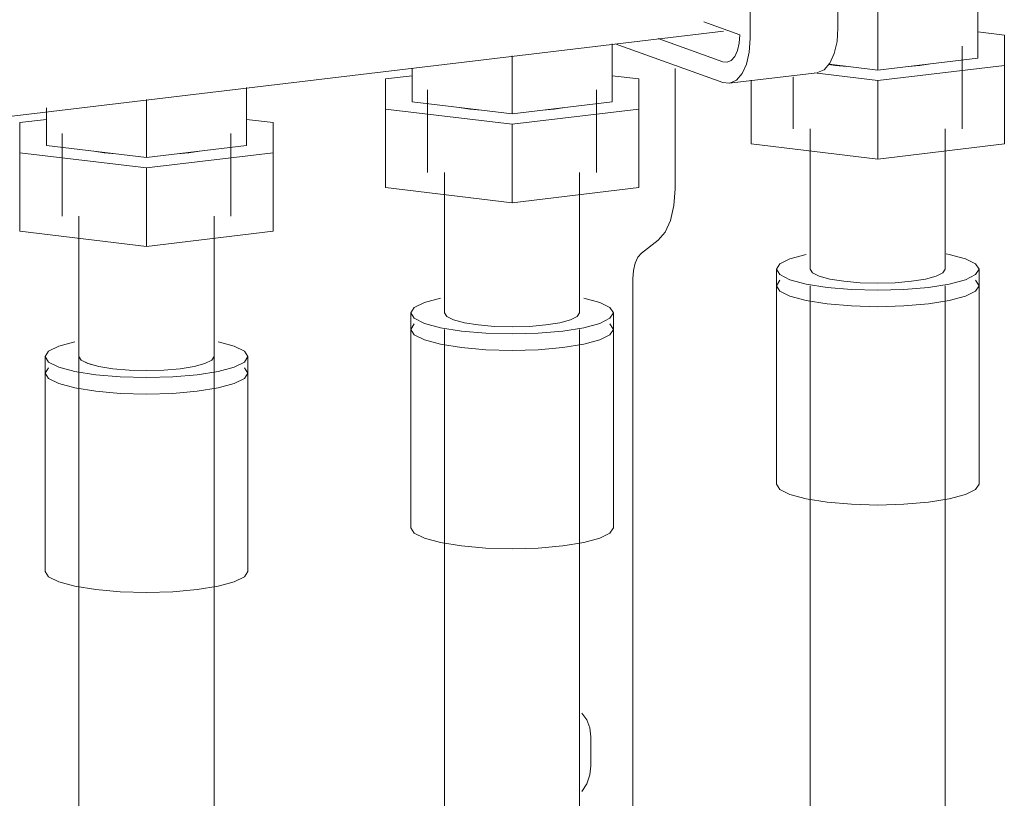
# Model space of a CAD drawing. Header units: millimetres. Extents: x 38570 to 76040, y -5041 to 9267.
# Tile 159 of 169: x 70088 to 70204, y 4513 to 4605. Entities that reach past the tile are written whole.
import ezdxf

# ---------------------------------------------------------------- set-up
doc = ezdxf.new("R2010")
doc.units = ezdxf.units.MM
doc.layers.add('M-EQPM-____-OTLN', color=50, linetype='Continuous', lineweight=20)
doc.layers.add('P-PIPE-____-OTLN', color=3, linetype='Continuous', lineweight=20)

# ---------------------------------------------------------------- blocks, each defined once
blk = doc.blocks.new('ADSK_Коллектор с регулирующими клапанами и расходомерами - N5-V209-3D Отопление Right')
at = {"layer": 'M-EQPM-____-OTLN'}
for p, q in [((48793.93, 4641.46), (48793.93, 4604.28)), ((48783.54, 4603.04), (48783.54, 4640.21)), ((48810.49, 4607.57), (48810.49, 4600.72)), ((48798.64, 4606.16), (48798.64, 4599.31)), ((48778.04, 4605.01), (48782.29, 4603.48)), ((48620.73, 4584.84), (48780.36, 4603.91)), ((48813.64, 4603.44), (48810.49, 4603.82)), ((48813.64, 4599.86), (48813.64, 4603.44)), ((48767.18, 4602.4), (48767.18, 4595.55)), ((48767.53, 4602.42), (48780.29, 4597.84)), ((48780.29, 4600.29), (48772.65, 4603.03)), ((48808.64, 4592.35), (48808.64, 4602.14)), ((48755.33, 4600.98), (48755.33, 4594.13)), ((48798.64, 4599.31), (48792.87, 4600)), ((48810.49, 4600.72), (48798.64, 4599.31)), ((48798.64, 4598.07), (48813.64, 4599.86)), ((48803.64, 4599.86), (48802.26, 4599.72)), ((48804.9, 4600.04), (48803.64, 4599.86)), ((48813.64, 4599.86), (48813.64, 4590.56)), ((48743.48, 4598.64), (48740.33, 4598.27)), ((48743.48, 4599.48), (48743.48, 4595.55)), ((48770.33, 4598.27), (48767.18, 4598.64)), ((48774.65, 4599.48), (48774.65, 4585.23)), ((48781.06, 4597.75), (48791.45, 4598.99)), ((48788.64, 4598.52), (48788.64, 4592.35)), ((48791.17, 4598.96), (48798.64, 4598.07)), ((48740.33, 4598.27), (48740.33, 4594.68)), ((48770.33, 4594.68), (48770.33, 4598.27)), ((48780.29, 4597.84), (48781.06, 4597.75)), ((48783.64, 4598.11), (48783.64, 4590.56)), ((48798.64, 4598.07), (48798.64, 4588.77)), ((48723.88, 4597.23), (48723.88, 4590.38)), ((48745.33, 4596.97), (48745.33, 4587.18)), ((48765.33, 4587.18), (48765.33, 4596.97)), ((48712.03, 4595.81), (48712.03, 4588.96)), ((48755.33, 4594.13), (48743.48, 4595.55)), ((48767.18, 4595.55), (48755.33, 4594.13)), ((48700.18, 4594.85), (48700.18, 4590.38)), ((48740.33, 4594.68), (48755.33, 4592.89)), ((48740.33, 4594.68), (48740.33, 4585.39)), ((48755.33, 4592.89), (48770.33, 4594.68)), ((48760.33, 4594.68), (48758.96, 4594.55)), ((48761.59, 4594.86), (48760.33, 4594.68)), ((48770.33, 4594.68), (48770.33, 4585.39)), ((48700.18, 4593.47), (48697.03, 4593.1)), ((48697.03, 4593.1), (48697.03, 4589.51)), ((48727.03, 4593.1), (48723.88, 4593.47)), ((48727.03, 4589.51), (48727.03, 4593.1)), ((48755.33, 4592.89), (48755.33, 4583.6)), ((48702.03, 4591.79), (48702.03, 4582.01)), ((48722.03, 4582.01), (48722.03, 4591.79)), ((48790.64, 4592.35), (48790.64, 4575.72)), ((48806.64, 4575.72), (48806.64, 4592.35)), ((48712.03, 4588.96), (48700.18, 4590.38)), ((48723.88, 4590.38), (48712.03, 4588.96)), ((48798.64, 4588.77), (48783.64, 4590.56)), ((48813.64, 4590.56), (48798.64, 4588.77)), ((48697.03, 4589.51), (48712.03, 4587.72)), ((48697.03, 4589.51), (48697.03, 4580.22)), ((48712.03, 4587.72), (48727.03, 4589.51)), ((48717.03, 4589.51), (48715.66, 4589.38)), ((48718.29, 4589.69), (48717.03, 4589.51)), ((48727.03, 4589.51), (48727.03, 4580.22)), ((48712.03, 4587.72), (48712.03, 4578.43)), ((48747.33, 4587.18), (48747.33, 4570.55)), ((48763.33, 4570.55), (48763.33, 4587.18)), ((48755.33, 4583.6), (48740.33, 4585.39)), ((48770.33, 4585.39), (48755.33, 4583.6)), ((48704.03, 4582.01), (48704.03, 4565.38)), ((48720.03, 4565.38), (48720.03, 4582.01)), ((48712.03, 4578.43), (48697.03, 4580.22)), ((48727.03, 4580.22), (48712.03, 4578.43)), ((48772.65, 4579.17), (48770.65, 4577.62)), ((48786.64, 4575.72), (48786.64, 4573.77)), ((48810.64, 4573.77), (48810.64, 4575.72)), ((48769.65, 4574.59), (48769.65, 4510.56)), ((48787.04, 4574.41), (48786.64, 4573.77)), ((48786.64, 4573.77), (48787.04, 4574.41)), ((48810.64, 4573.77), (48810.23, 4574.41)), ((48810.23, 4574.41), (48810.64, 4573.77)), ((48786.64, 4573.77), (48786.64, 4550.28)), ((48810.64, 4550.28), (48810.64, 4573.77)), ((48743.33, 4570.55), (48743.33, 4568.59)), ((48767.33, 4568.59), (48767.33, 4570.55)), ((48743.74, 4569.24), (48743.33, 4568.59)), ((48743.33, 4568.59), (48743.74, 4569.24)), ((48743.33, 4568.59), (48743.33, 4545.11)), ((48767.33, 4568.59), (48766.93, 4569.24)), ((48766.93, 4569.24), (48767.33, 4568.59)), ((48767.33, 4545.11), (48767.33, 4568.59)), ((48700.03, 4565.38), (48700.03, 4563.42)), ((48719.76, 4564.95), (48718.96, 4564.55)), ((48720.03, 4565.38), (48719.76, 4564.95)), ((48724.03, 4563.42), (48724.03, 4565.38)), ((48700.44, 4564.06), (48700.03, 4563.42)), ((48700.03, 4563.42), (48700.44, 4564.06)), ((48706.38, 4564.21), (48705.11, 4564.55)), ((48708.03, 4563.94), (48706.38, 4564.21)), ((48709.96, 4563.78), (48708.03, 4563.94)), ((48712.03, 4563.72), (48709.96, 4563.78)), ((48714.1, 4563.78), (48712.03, 4563.72)), ((48716.03, 4563.94), (48714.1, 4563.78)), ((48724.03, 4563.42), (48723.62, 4564.06)), ((48723.62, 4564.06), (48724.03, 4563.42)), ((48700.03, 4563.42), (48700.03, 4539.94)), ((48724.03, 4539.94), (48724.03, 4563.42)), ((48764.67, 4520.36), (48764.67, 4516.94))]:
    blk.add_line(p, q, dxfattribs=at)
for points in [[(48793.93, 4604.28, 0), (48793.82, 4602.67, 0), (48793.5, 4601.25, 0), (48792.98, 4600.12, 0), (48792.31, 4599.35, 0), (48791.52, 4599, 0)], [(48782.29, 4603.48, 0), (48782.22, 4602.5, 0), (48782.02, 4601.62, 0), (48781.7, 4600.93, 0), (48781.29, 4600.45, 0), (48780.81, 4600.24, 0), (48780.29, 4600.29, 0)], [(48781.13, 4597.76, 0), (48781.91, 4598.11, 0), (48782.59, 4598.88, 0), (48783.1, 4600.01, 0), (48783.43, 4601.43, 0), (48783.54, 4603.04, 0)], [(48795, 4599.72, 0), (48793.64, 4599.86, 0), (48792.81, 4599.97, 0)], [(48751.7, 4594.55, 0), (48750.33, 4594.68, 0), (48749.08, 4594.86, 0)], [(48708.4, 4589.38, 0), (48707.03, 4589.51, 0), (48705.78, 4589.69, 0)], [(48774.65, 4585.23, 0), (48774.51, 4583.25, 0), (48774.11, 4581.51, 0), (48773.47, 4580.11, 0), (48772.65, 4579.17, 0)], [(48770.65, 4577.62, 0), (48770.23, 4577.15, 0), (48769.91, 4576.45, 0), (48769.71, 4575.58, 0), (48769.65, 4574.59, 0)], [(48790.15, 4577.48, 0), (48788.24, 4576.96, 0), (48787.04, 4576.36, 0), (48786.64, 4575.72, 0)], [(48810.64, 4575.72, 0), (48810.23, 4576.36, 0), (48809.03, 4576.96, 0), (48807.12, 4577.48, 0), (48806.73, 4577.56, 0)], [(48786.64, 4575.72, 0), (48787.04, 4575.08, 0), (48788.24, 4574.48, 0), (48790.15, 4573.97, 0), (48792.64, 4573.57, 0), (48795.53, 4573.32, 0), (48798.64, 4573.24, 0), (48801.74, 4573.32, 0), (48804.64, 4573.57, 0)], [(48802.64, 4574.29, 0), (48800.71, 4574.12, 0), (48798.64, 4574.07, 0), (48796.57, 4574.12, 0), (48794.64, 4574.29, 0), (48792.98, 4574.55, 0), (48791.71, 4574.89, 0), (48790.91, 4575.29, 0), (48790.64, 4575.72, 0)], [(48806.64, 4575.72, 0), (48806.36, 4575.29, 0), (48805.56, 4574.89, 0), (48804.29, 4574.55, 0), (48802.64, 4574.29, 0)], [(48804.64, 4573.57, 0), (48807.12, 4573.97, 0), (48809.03, 4574.48, 0), (48810.23, 4575.08, 0), (48810.64, 4575.72, 0)], [(48786.64, 4573.77, 0), (48787.04, 4573.12, 0), (48788.24, 4572.52, 0), (48790.15, 4572.01, 0), (48792.64, 4571.62, 0), (48795.53, 4571.37, 0), (48798.64, 4571.28, 0), (48801.74, 4571.37, 0), (48804.64, 4571.62, 0)], [(48804.64, 4571.62, 0), (48801.74, 4571.37, 0), (48798.64, 4571.28, 0), (48795.53, 4571.37, 0), (48792.64, 4571.62, 0), (48790.15, 4572.01, 0), (48788.24, 4572.52, 0), (48787.04, 4573.12, 0), (48786.64, 4573.77, 0)], [(48804.64, 4571.62, 0), (48807.12, 4572.01, 0), (48809.03, 4572.52, 0), (48810.23, 4573.12, 0), (48810.64, 4573.77, 0)], [(48810.64, 4573.77, 0), (48810.23, 4573.12, 0), (48809.03, 4572.52, 0), (48807.12, 4572.01, 0), (48804.64, 4571.62, 0)], [(48746.85, 4572.31, 0), (48744.94, 4571.79, 0), (48743.74, 4571.19, 0), (48743.33, 4570.55, 0)], [(48767.33, 4570.55, 0), (48766.93, 4571.19, 0), (48765.73, 4571.79, 0), (48763.82, 4572.31, 0)], [(48743.33, 4570.55, 0), (48743.74, 4569.91, 0), (48744.94, 4569.31, 0), (48746.85, 4568.79, 0), (48749.33, 4568.4, 0), (48752.23, 4568.15, 0), (48755.33, 4568.07, 0), (48758.44, 4568.15, 0), (48761.33, 4568.4, 0)], [(48759.33, 4569.12, 0), (48757.41, 4568.95, 0), (48755.33, 4568.89, 0), (48753.26, 4568.95, 0), (48751.33, 4569.12, 0), (48749.68, 4569.38, 0), (48748.41, 4569.72, 0), (48747.61, 4570.12, 0), (48747.33, 4570.55, 0)], [(48763.33, 4570.55, 0), (48763.06, 4570.12, 0), (48762.26, 4569.72, 0), (48760.99, 4569.38, 0), (48759.33, 4569.12, 0)], [(48761.33, 4568.4, 0), (48763.82, 4568.79, 0), (48765.73, 4569.31, 0), (48766.93, 4569.91, 0), (48767.33, 4570.55, 0)], [(48743.33, 4568.59, 0), (48743.74, 4567.95, 0), (48744.94, 4567.35, 0), (48746.85, 4566.84, 0), (48749.33, 4566.44, 0), (48752.23, 4566.19, 0), (48755.33, 4566.11, 0), (48758.44, 4566.19, 0), (48761.33, 4566.44, 0)], [(48761.33, 4566.44, 0), (48758.44, 4566.19, 0), (48755.33, 4566.11, 0), (48752.23, 4566.19, 0), (48749.33, 4566.44, 0), (48746.85, 4566.84, 0), (48744.94, 4567.35, 0), (48743.74, 4567.95, 0), (48743.33, 4568.59, 0)], [(48761.33, 4566.44, 0), (48763.82, 4566.84, 0), (48765.73, 4567.35, 0), (48766.93, 4567.95, 0), (48767.33, 4568.59, 0)], [(48767.33, 4568.59, 0), (48766.93, 4567.95, 0), (48765.73, 4567.35, 0), (48763.82, 4566.84, 0), (48761.33, 4566.44, 0)], [(48703.55, 4567.13, 0), (48701.64, 4566.62, 0), (48700.44, 4566.02, 0), (48700.03, 4565.38, 0)], [(48724.03, 4565.38, 0), (48723.62, 4566.02, 0), (48722.43, 4566.62, 0), (48720.52, 4567.13, 0)], [(48700.03, 4565.38, 0), (48700.44, 4564.73, 0), (48701.64, 4564.14, 0), (48703.55, 4563.62, 0), (48706.03, 4563.23, 0), (48708.93, 4562.98, 0), (48712.03, 4562.89, 0), (48715.14, 4562.98, 0), (48718.03, 4563.23, 0)], [(48705.11, 4564.55, 0), (48704.31, 4564.95, 0), (48704.03, 4565.38, 0)], [(48718.03, 4563.23, 0), (48720.52, 4563.62, 0), (48722.43, 4564.14, 0), (48723.62, 4564.73, 0), (48724.03, 4565.38, 0)], [(48718.96, 4564.55, 0), (48717.69, 4564.21, 0), (48716.03, 4563.94, 0)], [(48700.03, 4563.42, 0), (48700.44, 4562.78, 0), (48701.64, 4562.18, 0), (48703.55, 4561.66, 0), (48706.03, 4561.27, 0), (48708.93, 4561.02, 0), (48712.03, 4560.94, 0), (48715.14, 4561.02, 0), (48718.03, 4561.27, 0)], [(48718.03, 4561.27, 0), (48715.14, 4561.02, 0), (48712.03, 4560.94, 0), (48708.93, 4561.02, 0), (48706.03, 4561.27, 0), (48703.55, 4561.66, 0), (48701.64, 4562.18, 0), (48700.44, 4562.78, 0), (48700.03, 4563.42, 0)], [(48718.03, 4561.27, 0), (48720.52, 4561.66, 0), (48722.43, 4562.18, 0), (48723.62, 4562.78, 0), (48724.03, 4563.42, 0)], [(48724.03, 4563.42, 0), (48723.62, 4562.78, 0), (48722.43, 4562.18, 0), (48720.52, 4561.66, 0), (48718.03, 4561.27, 0)], [(48804.64, 4548.13, 0), (48801.74, 4547.89, 0), (48798.64, 4547.8, 0), (48795.53, 4547.89, 0), (48792.64, 4548.13, 0), (48790.15, 4548.53, 0), (48788.24, 4549.04, 0), (48787.04, 4549.64, 0), (48786.64, 4550.28, 0)], [(48810.64, 4550.28, 0), (48810.23, 4549.64, 0), (48809.03, 4549.04, 0), (48807.12, 4548.53, 0), (48804.64, 4548.13, 0)], [(48761.33, 4542.96, 0), (48758.44, 4542.71, 0), (48755.33, 4542.63, 0), (48752.23, 4542.71, 0), (48749.33, 4542.96, 0), (48746.85, 4543.36, 0), (48744.94, 4543.87, 0), (48743.74, 4544.47, 0), (48743.33, 4545.11, 0)], [(48767.33, 4545.11, 0), (48766.93, 4544.47, 0), (48765.73, 4543.87, 0), (48763.82, 4543.36, 0), (48761.33, 4542.96, 0)], [(48718.03, 4537.79, 0), (48715.14, 4537.54, 0), (48712.03, 4537.46, 0), (48708.93, 4537.54, 0), (48706.03, 4537.79, 0), (48703.55, 4538.18, 0), (48701.64, 4538.7, 0), (48700.44, 4539.3, 0), (48700.03, 4539.94, 0)], [(48724.03, 4539.94, 0), (48723.62, 4539.3, 0), (48722.43, 4538.7, 0), (48720.52, 4538.18, 0), (48718.03, 4537.79, 0)], [(48763.59, 4523.17, 0), (48764.17, 4522.38, 0), (48764.54, 4521.42, 0), (48764.67, 4520.36, 0)], [(48764.67, 4516.94, 0), (48764.54, 4515.85, 0), (48764.17, 4514.8, 0), (48763.59, 4513.87, 0)]]:
    blk.add_polyline3d(points, dxfattribs=at)

msp = doc.modelspace()

# ---------------------------------------------------------------- linework, layer by layer
at = {"layer": 'P-PIPE-____-OTLN', "color": 5}
for p, q in [((70181.49, 4573.77), (70181.49, 4453.32)), ((70197.49, 4481.78), (70197.49, 4573.77)), ((70138.19, 4568.59), (70138.19, 4442.52)), ((70154.19, 4476.61), (70154.19, 4568.59)), ((70094.89, 4565.38), (70094.89, 4437.35)), ((70110.89, 4471.44), (70110.89, 4565.38))]:
    msp.add_line(p, q, dxfattribs=at)
for points in [[(70094.89, 4565.38, 0), (70095.16, 4564.95, 0), (70095.96, 4564.55, 0)], [(70106.89, 4563.94, 0), (70108.55, 4564.21, 0), (70109.82, 4564.55, 0), (70110.62, 4564.95, 0), (70110.89, 4565.38, 0)], [(70095.96, 4564.55, 0), (70097.23, 4564.21, 0), (70098.89, 4563.94, 0), (70100.82, 4563.78, 0), (70102.89, 4563.72, 0), (70104.96, 4563.78, 0), (70106.89, 4563.94, 0)]]:
    msp.add_polyline3d(points, dxfattribs=at)

# ---------------------------------------------------------------- block references
at = {"layer": 'M-EQPM-____-OTLN'}
msp.add_blockref('ADSK_Коллектор с регулирующими клапанами и расходомерами - N5-V209-3D Отопление Right', (21390.86, 0), dxfattribs=at)

doc.saveas('drawing.dxf')
